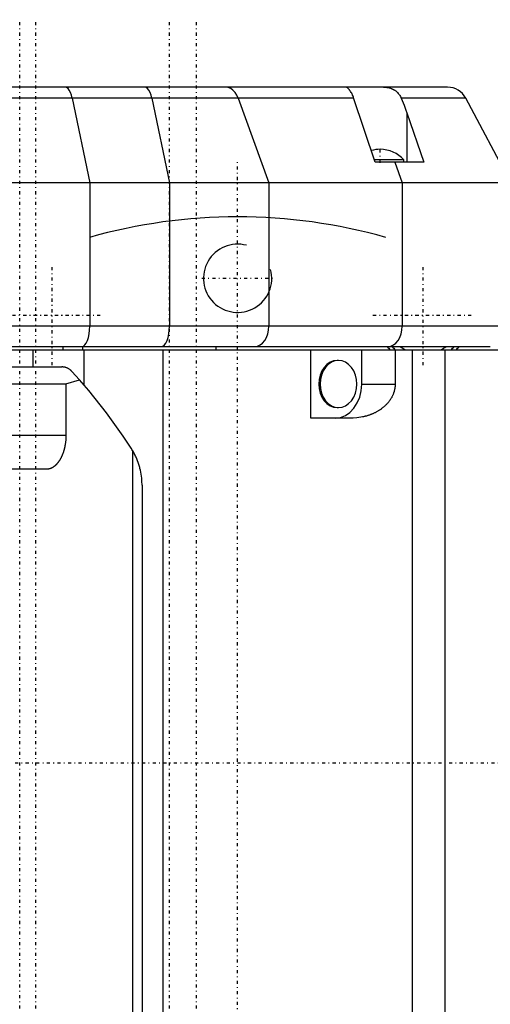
# Model space of a CAD drawing. Extents: x -565 to 345, y -109 to 109.
# Tile 8 of 10: x -32 to 37, y -35 to 109. Entities that reach past the tile are written whole.
import ezdxf

# ---------------------------------------------------------------- set-up
doc = ezdxf.new("R2010")
doc.units = 0
doc.linetypes.add('CENTER', pattern=[1.5, 0.45, -0.5, 0.05, -0.5])
for name, color, linetype in [('AM_0', 7, 'CONTINUOUS'), ('AM_10', 7, 'CONTINUOUS'), ('AM_7', 7, 'CENTER')]:
    doc.layers.add(name, color=color, linetype=linetype)

msp = doc.modelspace()

# ---------------------------------------------------------------- linework, layer by layer
at = {"layer": 'AM_0', "color": 7, "linetype": 'CONTINUOUS'}
for p, q in [((30.75, 99), (-60.48, 99)), ((17.01, 97.41), (-57.6, 97.41)), ((-24.22, 97.41), (-21.64, 85)), ((-12.57, 97.41), (-9.99, 85)), ((0.07, 97.41), (4.57, 85)), ((20.16, 88), (16.99, 97.44)), ((33.4, 97.41), (23.94, 97.41)), ((40, 85), (33.4, 97.41)), ((24.77, 95.25), (24.77, 88)), ((24.77, 95.25), (27.25, 88)), ((24.33, 88.34), (20.05, 88.34)), ((24.33, 88), (24.33, 88.34)), ((27.25, 88), (20.16, 88)), ((23.01, 88), (24.1, 85)), ((40, 85), (-50.98, 85)), ((-21.64, 85), (-21.64, 64)), ((-9.99, 85), (-9.99, 64)), ((4.57, 85), (4.57, 64)), ((24.1, 85), (24.1, 64)), ((40, 64), (-50.98, 64)), ((-51, 61), (37, 61)), ((-25.62, 61), (-25.62, 60.5)), ((-22.71, 61), (-22.71, 60.5)), ((-3.18, 61), (-3.18, 60.5)), ((0, 60.5), (0, 61)), ((-44.15, 60.5), (55.35, 60.5)), ((-30, 60.5), (-30, 58)), ((-22.46, 55.32), (-22.46, 60.5)), ((-10.88, -60.5), (-10.88, 60.5)), ((10.72, 50.5), (10.72, 60.5)), ((18.18, 55.5), (18.18, 60.5)), ((23.07, 60.5), (23.07, 55.5)), ((25.63, -60.5), (25.63, 60.5)), ((30.38, -60.5), (30.38, 60.5)), ((-55.8, 58), (-25.74, 58)), ((14.77, 58.95), (14.56, 58.95)), ((-23.16, 56.12), (-24.26, 57.35)), ((-43, 55.55), (-25.14, 55.55)), ((-25.14, 55.55), (-23.16, 56.12)), ((-25.14, 55.55), (-25.14, 48)), ((18.18, 55.5), (23.07, 55.5)), ((14.56, 52.05), (14.77, 52.05)), ((16.63, 50.5), (10.72, 50.5)), ((-41.1, 48), (-25.14, 48)), ((-15.34, -45.69), (-15.34, 45.69)), ((-28.03, 43), (-43, 43)), ((-14, 40.69), (-14, -40.69))]:
    msp.add_line(p, q, dxfattribs=at)
for points in [[(-24.22, 97.41), (-24.34, 97.86), (-24.48, 98.25), (-24.65, 98.57), (-24.84, 98.81), (-25.05, 98.95), (-25.26, 99)], [(-12.57, 97.41), (-12.68, 97.86), (-12.83, 98.25), (-13, 98.57), (-13.19, 98.81), (-13.39, 98.95), (-13.6, 99)], [(0.07, 97.41), (-0.13, 97.86), (-0.38, 98.25), (-0.68, 98.57), (-1.01, 98.81), (-1.37, 98.95), (-1.73, 99)], [(-22.82, 61), (-22.59, 61.06), (-22.37, 61.23), (-22.17, 61.51), (-21.99, 61.88), (-21.84, 62.33), (-21.73, 62.85), (-21.67, 63.41), (-21.64, 64)], [(-11.16, 61), (-10.93, 61.06), (-10.71, 61.23), (-10.51, 61.51), (-10.33, 61.88), (-10.19, 62.33), (-10.08, 62.85), (-10.01, 63.41), (-9.99, 64)], [(2.53, 61), (2.93, 61.06), (3.31, 61.23), (3.66, 61.51), (3.97, 61.88), (4.23, 62.33), (4.42, 62.85), (4.53, 63.41), (4.57, 64)], [(22.05, 61), (22.45, 61.06), (22.84, 61.23), (23.19, 61.51), (23.5, 61.88), (23.76, 62.33), (23.94, 62.85), (24.06, 63.41), (24.1, 64)], [(14.56, 58.95), (14.04, 58.88), (13.53, 58.69), (13.07, 58.37), (12.66, 57.94), (12.33, 57.42), (12.08, 56.82), (11.93, 56.17), (11.88, 55.5), (11.93, 54.83), (12.08, 54.18), (12.33, 53.58), (12.66, 53.06), (13.07, 52.63), (13.53, 52.31), (14.04, 52.12), (14.56, 52.05)], [(14.29, 50.5), (15.05, 50.6), (15.78, 50.88), (16.45, 51.34), (17.04, 51.96), (17.52, 52.72), (17.88, 53.59), (18.1, 54.52), (18.18, 55.5)]]:
    msp.add_lwpolyline(points, dxfattribs=at)
msp.add_lwpolyline([(14.77, 52.05), (15.29, 52.12), (15.79, 52.31), (16.26, 52.63), (16.66, 53.06), (17, 53.58), (17.24, 54.18), (17.4, 54.83), (17.45, 55.5), (17.4, 56.17), (17.24, 56.82), (17, 57.42), (16.66, 57.94), (16.26, 58.37), (15.79, 58.69), (15.29, 58.88), (14.77, 58.95), (14.24, 58.88), (13.74, 58.69), (13.28, 58.37), (12.87, 57.94), (12.54, 57.42), (12.29, 56.82), (12.14, 56.17), (12.08, 55.5), (12.14, 54.83), (12.29, 54.18), (12.54, 53.58), (12.87, 53.06), (13.28, 52.63), (13.74, 52.31), (14.24, 52.12)], close=True, dxfattribs=at)
for points in [[(16.99, 97.44, 0), (16.97, 97.53, 0), (16.9, 97.68, 0), (16.84, 97.84, 0), (16.8, 97.91, 0), (16.77, 97.98, 0), (16.7, 98.12, 0), (16.62, 98.24, 0), (16.55, 98.36, 0), (16.47, 98.47, 0), (16.4, 98.57, 0), (16.37, 98.61, 0), (16.33, 98.65, 0), (16.27, 98.73, 0), (16.2, 98.8, 0), (16.14, 98.86, 0), (16.08, 98.91, 0), (16.03, 98.95, 0), (16.01, 98.96, 0), (15.99, 98.97, 0), (15.95, 98.99, 0), (15.92, 99, 0), (15.91, 99, 0)], [(21.36, 99, 0), (21.46, 99, 0), (21.65, 98.99, 0), (21.83, 98.97, 0), (21.92, 98.96, 0), (22.01, 98.95, 0), (22.19, 98.91, 0), (22.37, 98.86, 0), (22.47, 98.83, 0), (22.5, 98.82, 0), (22.53, 98.81, 0), (22.54, 98.8, 0), (22.55, 98.8, 0), (22.58, 98.78, 0), (22.61, 98.77, 0), (22.64, 98.76, 0), (22.66, 98.75, 0), (22.69, 98.74, 0), (22.7, 98.73, 0), (22.72, 98.72, 0), (22.74, 98.71, 0), (22.77, 98.7, 0), (22.8, 98.69, 0), (22.82, 98.67, 0), (22.85, 98.66, 0), (22.86, 98.65, 0), (22.88, 98.64, 0), (22.9, 98.63, 0), (22.93, 98.61, 0), (22.94, 98.61, 0), (22.95, 98.6, 0), (22.98, 98.58, 0), (23, 98.57, 0), (23.01, 98.56, 0), (23.02, 98.55, 0), (23.05, 98.53, 0), (23.07, 98.52, 0), (23.15, 98.46, 0), (23.29, 98.35, 0), (23.42, 98.22, 0), (23.53, 98.09, 0), (23.64, 97.95, 0), (23.69, 97.88, 0), (23.74, 97.81, 0), (23.83, 97.65, 0), (23.91, 97.49, 0), (23.94, 97.41, 0)], [(23.94, 97.41, 0), (24.09, 97.06, 0), (24.37, 96.35, 0), (24.64, 95.62, 0), (24.77, 95.25, 0)], [(-24.26, 57.35, 0), (-24.29, 57.38, 0), (-24.36, 57.45, 0), (-24.43, 57.51, 0), (-24.46, 57.54, 0), (-24.5, 57.57, 0), (-24.57, 57.62, 0), (-24.65, 57.68, 0), (-24.73, 57.73, 0), (-24.81, 57.77, 0), (-24.89, 57.81, 0), (-24.93, 57.83, 0), (-24.97, 57.85, 0), (-25.06, 57.88, 0), (-25.15, 57.91, 0), (-25.2, 57.93, 0), (-25.21, 57.93, 0), (-25.23, 57.93, 0), (-25.24, 57.94, 0), (-25.24, 57.94, 0), (-25.26, 57.94, 0), (-25.27, 57.95, 0), (-25.29, 57.95, 0), (-25.3, 57.95, 0), (-25.32, 57.96, 0), (-25.33, 57.96, 0), (-25.33, 57.96, 0), (-25.35, 57.96, 0), (-25.36, 57.96, 0), (-25.38, 57.97, 0), (-25.39, 57.97, 0), (-25.41, 57.97, 0), (-25.42, 57.97, 0), (-25.42, 57.98, 0), (-25.44, 57.98, 0), (-25.45, 57.98, 0), (-25.46, 57.98, 0), (-25.47, 57.98, 0), (-25.49, 57.98, 0), (-25.5, 57.99, 0), (-25.51, 57.99, 0), (-25.52, 57.99, 0), (-25.53, 57.99, 0), (-25.55, 57.99, 0), (-25.56, 57.99, 0), (-25.58, 57.99, 0), (-25.59, 57.99, 0), (-25.6, 58, 0), (-25.61, 58, 0), (-25.62, 58, 0), (-25.64, 58, 0), (-25.65, 58, 0), (-25.67, 58, 0), (-25.68, 58, 0), (-25.69, 58, 0), (-25.7, 58, 0), (-25.72, 58, 0), (-25.73, 58, 0), (-25.74, 58, 0)], [(-15.6, 46.12, 0), (-16.76, 47.86, 0), (-19.19, 51.26, 0), (-21.8, 54.53, 0), (-23.16, 56.12, 0)], [(23.07, 55.5, 0), (23.07, 55.46, 0), (23.07, 55.39, 0), (23.06, 55.32, 0), (23.06, 55.28, 0), (23.06, 55.25, 0), (23.05, 55.17, 0), (23.05, 55.1, 0), (23.04, 55.03, 0), (23.03, 54.96, 0), (23.02, 54.88, 0), (23.01, 54.85, 0), (23.01, 54.81, 0), (22.99, 54.74, 0), (22.98, 54.67, 0), (22.96, 54.6, 0), (22.94, 54.52, 0), (22.92, 54.45, 0), (22.91, 54.42, 0), (22.9, 54.38, 0), (22.88, 54.31, 0), (22.86, 54.24, 0), (22.85, 54.21, 0), (22.84, 54.17, 0), (22.81, 54.1, 0), (22.78, 54.03, 0), (22.77, 54, 0), (22.76, 53.96, 0), (22.73, 53.89, 0), (22.69, 53.82, 0), (22.66, 53.76, 0), (22.63, 53.69, 0), (22.6, 53.62, 0), (22.58, 53.59, 0), (22.56, 53.55, 0), (22.52, 53.49, 0), (22.48, 53.42, 0), (22.44, 53.35, 0), (22.4, 53.29, 0), (22.36, 53.22, 0), (22.34, 53.19, 0), (22.32, 53.16, 0), (22.27, 53.1, 0), (22.23, 53.03, 0), (22.18, 52.97, 0), (22.13, 52.91, 0), (22.08, 52.84, 0), (22.06, 52.81, 0), (22.03, 52.78, 0), (21.98, 52.72, 0), (21.93, 52.66, 0), (21.88, 52.6, 0), (21.82, 52.54, 0), (21.77, 52.49, 0), (21.74, 52.46, 0), (21.71, 52.43, 0), (21.65, 52.37, 0), (21.59, 52.31, 0), (21.53, 52.26, 0), (21.47, 52.2, 0), (21.41, 52.15, 0), (21.38, 52.12, 0), (21.35, 52.1, 0), (21.28, 52.04, 0), (21.22, 51.99, 0), (21.18, 51.96, 0), (21.15, 51.94, 0), (21.08, 51.89, 0), (21.01, 51.84, 0), (20.98, 51.81, 0), (20.95, 51.79, 0), (20.88, 51.74, 0), (20.8, 51.69, 0), (20.73, 51.65, 0), (20.66, 51.6, 0), (20.59, 51.56, 0), (20.55, 51.53, 0), (20.51, 51.51, 0), (20.44, 51.47, 0), (20.36, 51.43, 0), (20.29, 51.38, 0), (20.21, 51.34, 0), (20.13, 51.3, 0), (20.09, 51.28, 0), (20.05, 51.26, 0), (19.97, 51.23, 0), (19.89, 51.19, 0), (19.81, 51.15, 0), (19.73, 51.12, 0), (19.65, 51.08, 0), (19.6, 51.06, 0), (19.56, 51.05, 0), (19.48, 51.02, 0), (19.39, 50.98, 0), (19.31, 50.95, 0), (19.22, 50.92, 0), (19.14, 50.89, 0), (19.1, 50.88, 0), (19.05, 50.87, 0), (18.97, 50.84, 0), (18.88, 50.81, 0), (18.79, 50.79, 0), (18.7, 50.77, 0), (18.61, 50.74, 0), (18.57, 50.73, 0), (18.52, 50.72, 0), (18.43, 50.7, 0), (18.34, 50.68, 0), (18.3, 50.67, 0), (18.03, 50.62, 0), (17.47, 50.54, 0), (16.91, 50.5, 0), (16.63, 50.5, 0)], [(-25.14, 48, 0), (-25.14, 47.96, 0), (-25.14, 47.89, 0), (-25.15, 47.82, 0), (-25.15, 47.78, 0), (-25.15, 47.75, 0), (-25.15, 47.67, 0), (-25.15, 47.6, 0), (-25.16, 47.53, 0), (-25.16, 47.46, 0), (-25.17, 47.38, 0), (-25.17, 47.35, 0), (-25.17, 47.31, 0), (-25.18, 47.24, 0), (-25.18, 47.17, 0), (-25.19, 47.1, 0), (-25.2, 47.02, 0), (-25.21, 46.95, 0), (-25.21, 46.92, 0), (-25.22, 46.88, 0), (-25.23, 46.81, 0), (-25.24, 46.74, 0), (-25.24, 46.71, 0), (-25.25, 46.67, 0), (-25.26, 46.6, 0), (-25.27, 46.53, 0), (-25.28, 46.5, 0), (-25.28, 46.46, 0), (-25.3, 46.39, 0), (-25.31, 46.32, 0), (-25.32, 46.26, 0), (-25.34, 46.19, 0), (-25.36, 46.12, 0), (-25.36, 46.09, 0), (-25.37, 46.05, 0), (-25.39, 45.99, 0), (-25.41, 45.92, 0), (-25.42, 45.85, 0), (-25.44, 45.79, 0), (-25.46, 45.72, 0), (-25.47, 45.69, 0), (-25.48, 45.66, 0), (-25.5, 45.6, 0), (-25.52, 45.53, 0), (-25.54, 45.47, 0), (-25.56, 45.41, 0), (-25.58, 45.34, 0), (-25.6, 45.31, 0), (-25.61, 45.28, 0), (-25.63, 45.22, 0), (-25.65, 45.16, 0), (-25.68, 45.1, 0), (-25.7, 45.04, 0), (-25.73, 44.99, 0), (-25.74, 44.96, 0), (-25.75, 44.93, 0), (-25.78, 44.87, 0), (-25.81, 44.81, 0), (-25.83, 44.76, 0), (-25.86, 44.7, 0), (-25.89, 44.65, 0), (-25.9, 44.62, 0), (-25.92, 44.6, 0), (-25.95, 44.54, 0), (-25.97, 44.49, 0), (-25.99, 44.46, 0), (-26, 44.44, 0), (-26.03, 44.39, 0), (-26.06, 44.34, 0), (-26.08, 44.31, 0), (-26.1, 44.29, 0), (-26.13, 44.24, 0), (-26.16, 44.19, 0), (-26.19, 44.15, 0), (-26.22, 44.1, 0), (-26.26, 44.06, 0), (-26.27, 44.03, 0), (-26.29, 44.01, 0), (-26.32, 43.97, 0), (-26.36, 43.93, 0), (-26.39, 43.88, 0), (-26.43, 43.84, 0), (-26.46, 43.8, 0), (-26.48, 43.78, 0), (-26.5, 43.76, 0), (-26.53, 43.73, 0), (-26.57, 43.69, 0), (-26.61, 43.65, 0), (-26.64, 43.62, 0), (-26.68, 43.58, 0), (-26.7, 43.56, 0), (-26.72, 43.55, 0), (-26.75, 43.52, 0), (-26.79, 43.48, 0), (-26.83, 43.45, 0), (-26.87, 43.42, 0), (-26.91, 43.39, 0), (-26.93, 43.38, 0), (-26.95, 43.37, 0), (-26.98, 43.34, 0), (-27.02, 43.31, 0), (-27.06, 43.29, 0), (-27.1, 43.27, 0), (-27.14, 43.24, 0), (-27.16, 43.23, 0), (-27.18, 43.22, 0), (-27.22, 43.2, 0), (-27.26, 43.18, 0), (-27.28, 43.17, 0), (-27.3, 43.16, 0), (-27.34, 43.14, 0), (-27.39, 43.13, 0), (-27.41, 43.12, 0), (-27.43, 43.11, 0), (-27.47, 43.1, 0), (-27.51, 43.08, 0), (-27.55, 43.07, 0), (-27.59, 43.06, 0), (-27.63, 43.05, 0), (-27.65, 43.04, 0), (-27.67, 43.04, 0), (-27.72, 43.03, 0), (-27.76, 43.02, 0), (-27.8, 43.02, 0), (-27.84, 43.01, 0), (-27.88, 43.01, 0), (-27.9, 43, 0), (-27.93, 43, 0), (-27.97, 43, 0), (-28.01, 43, 0), (-28.03, 43, 0)], [(-15.34, 45.69, 0), (-15.38, 45.77, 0), (-15.47, 45.91, 0), (-15.56, 46.05, 0), (-15.6, 46.12, 0)], [(-14, 40.69, 0), (-14, 40.84, 0), (-14.01, 41.13, 0), (-14.03, 41.42, 0), (-14.04, 41.57, 0), (-14.05, 41.71, 0), (-14.09, 42, 0), (-14.13, 42.29, 0), (-14.18, 42.57, 0), (-14.24, 42.86, 0), (-14.3, 43.14, 0), (-14.34, 43.28, 0), (-14.38, 43.42, 0), (-14.46, 43.7, 0), (-14.55, 43.98, 0), (-14.65, 44.25, 0), (-14.76, 44.52, 0), (-14.88, 44.79, 0), (-14.94, 44.92, 0), (-15, 45.05, 0), (-15.13, 45.31, 0), (-15.27, 45.57, 0), (-15.34, 45.69, 0)]]:
    msp.add_polyline3d(points, dxfattribs=at)
for centre, radius, start, end in [((30.75, 96), 3, 28, 90), ((20.88, 85.3), 4.6, 90.0287, 106.3635), ((20.88, 85.3), 4.6, 41.3662, 89.9713), ((0, 0), 80, 74.2595, 105.7405), ((27.17, 65.6), 7, 221.0823, 226.7668), ((27.17, 65.6), 6.5, 225.0475, 231.6851), ((27.17, 65.6), 5.7, 233.8056, 243.4746), ((27.17, 65.6), 5.7, 296.5254, 306.1944), ((27.17, 65.6), 6.5, 308.3149, 314.9525), ((27.17, 65.6), 7, 313.2332, 318.9177)]:
    msp.add_arc(centre, radius, start, end, dxfattribs=at)
at = {"layer": 'AM_10', "color": 7, "linetype": 'CONTINUOUS'}
msp.add_arc((0, 71), 5, 75, 15, dxfattribs=at)
at = {"layer": 'AM_7', "color": 4, "linetype": 'CENTER'}
for p, q in [((-31.87, -108.9), (-31.87, 108.9)), ((-29.53, -108.9), (-29.53, 108.9)), ((-10, -108.9), (-10, 108.9)), ((-6.01, -108.9), (-6.01, 108.9)), ((20.88, 87.9), (20.88, 90)), ((0, -88.2), (0, 88.2)), ((-27.17, 58.25), (-27.17, 72.95)), ((27.17, 58.25), (27.17, 72.95)), ((-5.25, 71), (5.25, 71)), ((-27.17, 61.39), (-27.17, 69.79)), ((-34.52, 65.6), (-19.82, 65.6)), ((-31.37, 65.59), (-22.97, 65.59)), ((19.82, 65.6), (34.52, 65.6)), ((22.97, 65.59), (31.37, 65.59)), ((-342.59, 0), (88.2, 0))]:
    msp.add_line(p, q, dxfattribs=at)

doc.saveas('drawing.dxf')
